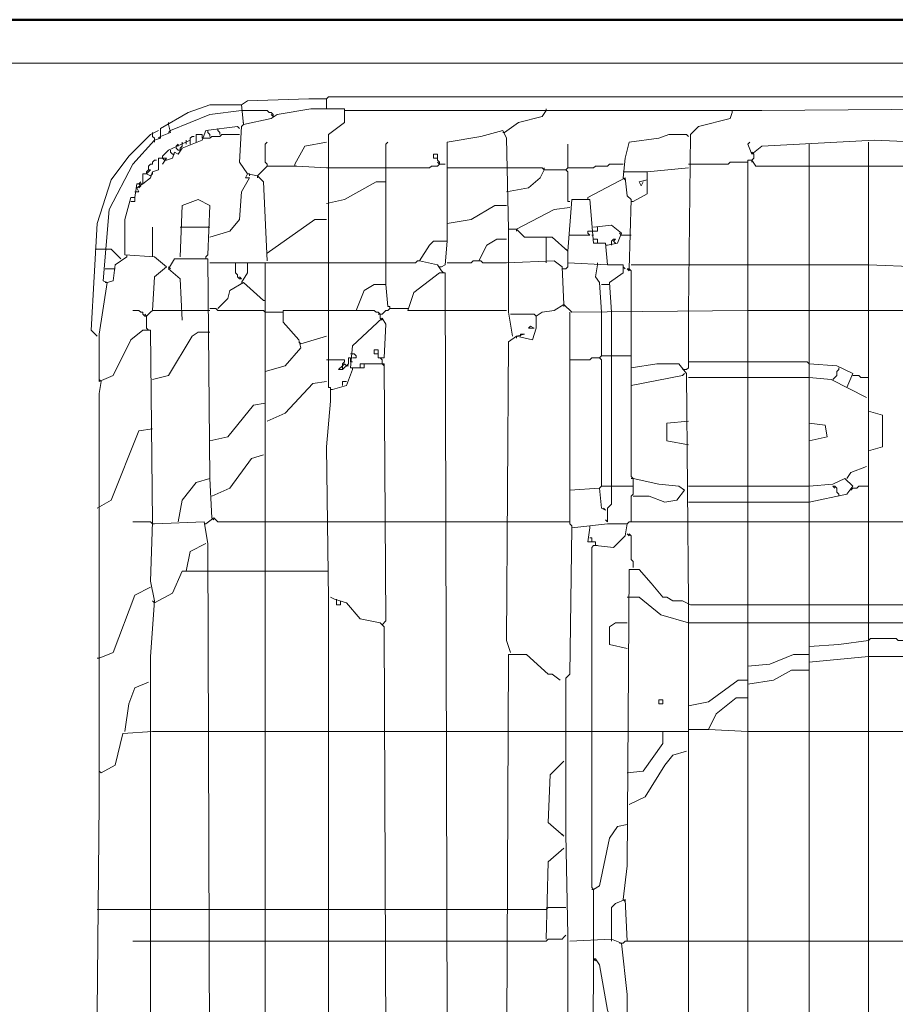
# Model space of a CAD drawing. Header units: millimetres. Extents: x 6435372 to 7248404, y 1559872 to 1886246.
# Tile 90 of 208: x 6813144 to 6813618, y 1853343 to 1853876. Entities that reach past the tile are written whole.
import ezdxf

# ---------------------------------------------------------------- set-up
doc = ezdxf.new("R2010")
doc.units = ezdxf.units.MM
doc.layers.add('matrice DPS', color=122, linetype='Continuous')
doc.layers.add('V-objekty', color=130, linetype='Continuous', lineweight=50)

# ---------------------------------------------------------------- blocks, each defined once
blk = doc.blocks.new('DWG-RYYQ14-20T_top')
at = {"layer": 'V-objekty'}
blk.add_polyline3d([(4.270878, 6.533191, 0), (5.931478, 6.533191, 0), (5.932548, 6.528908, 0), (5.933619, 6.528908, 0), (5.922912, 6.521413, 0), (5.917559, 6.522484, 0), (5.914347, 6.518201, 0), (5.911135, 6.518201, 0), (5.908994, 6.514989, 0), (5.898287, 6.512848, 0), (5.898287, 6.533191, 0)], dxfattribs=at)
at = {"layer": 'V-objekty', "color": 2, "lineweight": 13}
for points in [[(4.283726, 6.503212, 0), (4.284797, 6.517131, 0), (4.289079, 6.517131, 0), (4.296574, 6.511777, 0), (4.299786, 6.511777, 0), (4.304069, 6.509636, 0), (5.904711, 6.509636, 0), (5.906852, 6.503212, 0), (5.916488, 6.503212, 0)], [(5.206638, 6.487152, 0), (5.20985, 6.489293, 0), (5.243041, 6.490364, 0), (5.252677, 6.490364, 0)], [(5.252677, 6.485011, 0), (5.252677, 6.490364, 0), (5.253747, 6.491435, 0), (5.873662, 6.491435, 0), (5.874732, 6.490364, 0), (5.874732, 6.485011, 0)], [(5.157388, 5.906852, 0), (5.157388, 6.174518, 0), (5.157388, 6.188437, 0), (5.159529, 6.218415, 0), (5.157388, 6.229122, 0), (5.158458, 6.261242, 0), (5.157388, 6.365096, 0), (5.153105, 6.365096, 0), (5.146681, 6.359743, 0), (5.137045, 6.340471, 0), (5.12955, 6.337259, 0), (5.12955, 6.362955, 0), (5.133833, 6.390792, 0), (5.131692, 6.391863, 0), (5.134904, 6.430407, 0), (5.147752, 6.455032, 0), (5.159529, 6.46788, 0), (5.162741, 6.468951, 0), (5.162741, 6.474304, 0), (5.17773, 6.482869, 0), (5.189507, 6.487152, 0), (5.206638, 6.487152, 0), (5.207709, 6.476445, 0), (5.222698, 6.479657, 0), (5.22591, 6.481799, 0), (5.244111, 6.485011, 0), (5.262313, 6.485011, 0), (5.262313, 6.477516, 0), (5.253747, 6.471092, 0), (5.253747, 6.334047, 0), (5.254818, 6.334047, 0), (5.254818, 6.326552, 0), (5.252677, 6.301927, 0), (5.253747, 6.219486, 0), (5.253747, 5.941113, 0)], [(5.168094, 6.473233, 0), (5.189507, 6.481799, 0), (5.206638, 6.48394, 0)], [(5.223769, 6.480728, 0), (5.223769, 6.481799, 0), (5.222698, 6.482869, 0), (5.221627, 6.482869, 0), (5.220557, 6.48394, 0), (5.206638, 6.48394, 0)], [(5.263383, 6.48394, 0), (5.262313, 6.48394, 0)], [(5.604925, 6.485011, 0), (5.488223, 6.48394, 0), (5.471092, 6.48394, 0), (5.263383, 6.48394, 0)], [(5.349036, 6.472163, 0), (5.356531, 6.477516, 0), (5.369379, 6.480728, 0), (5.37152, 6.48394, 0)], [(5.37152, 6.48394, 0), (5.37152, 6.485011, 0)], [(5.472163, 6.482869, 0), (5.472163, 6.48394, 0)], [(5.223769, 6.480728, 0), (5.222698, 6.481799, 0)], [(5.448608, 6.375803, 0), (5.449679, 6.471092, 0), (5.453961, 6.475375, 0), (5.471092, 6.479657, 0), (5.472163, 6.482869, 0)], [(5.12848, 6.361884, 0), (5.125268, 6.365096, 0), (5.12848, 6.422912, 0), (5.135974, 6.446467, 0), (5.14561, 6.459315, 0), (5.157388, 6.471092, 0), (5.16167, 6.473233, 0)], [(5.162741, 6.470021, 0), (5.168094, 6.472163, 0), (5.167024, 6.476445, 0)], [(5.165953, 6.457173, 0), (5.169165, 6.458244, 0), (5.170236, 6.461456, 0), (5.172377, 6.460385, 0), (5.174518, 6.463597, 0), (5.185225, 6.46788, 0), (5.187366, 6.473233, 0), (5.204497, 6.475375, 0), (5.205567, 6.474304, 0)], [(5.167024, 6.476445, 0), (5.167024, 6.477516, 0)], [(5.168094, 6.473233, 0), (5.167024, 6.472163, 0)], [(5.189507, 6.470021, 0), (5.189507, 6.471092, 0), (5.188437, 6.472163, 0), (5.188437, 6.473233, 0)], [(5.194861, 6.471092, 0), (5.194861, 6.472163, 0), (5.19379, 6.473233, 0), (5.19379, 6.474304, 0)], [(5.220557, 6.40257, 0), (5.218415, 6.445396, 0), (5.215203, 6.448608, 0), (5.20985, 6.449679, 0), (5.205567, 6.456103, 0), (5.206638, 6.475375, 0), (5.207709, 6.476445, 0)], [(5.207709, 6.476445, 0), (5.207709, 6.477516, 0)], [(5.317987, 6.413276, 0), (5.317987, 6.466809, 0), (5.336188, 6.470021, 0), (5.347966, 6.473233, 0), (5.350107, 6.468951, 0), (5.351178, 6.4197, 0)], [(5.158458, 6.471092, 0), (5.158458, 6.472163, 0)], [(5.159529, 6.46788, 0), (5.159529, 6.468951, 0), (5.158458, 6.470021, 0), (5.158458, 6.471092, 0)], [(5.159529, 6.46788, 0), (5.159529, 6.466809, 0)], [(5.162741, 6.470021, 0), (5.16167, 6.468951, 0)], [(5.163812, 6.459315, 0), (5.167024, 6.462527, 0), (5.178801, 6.46788, 0), (5.178801, 6.465739, 0)], [(5.17666, 6.466809, 0), (5.17666, 6.46788, 0)], [(5.178801, 6.46788, 0), (5.178801, 6.468951, 0), (5.179872, 6.470021, 0), (5.180942, 6.470021, 0)], [(5.182013, 6.466809, 0), (5.182013, 6.471092, 0), (5.185225, 6.471092, 0), (5.185225, 6.468951, 0)], [(5.185225, 6.468951, 0), (5.189507, 6.468951, 0), (5.190578, 6.470021, 0), (5.194861, 6.470021, 0), (5.195931, 6.471092, 0), (5.205567, 6.471092, 0)], [(5.349036, 6.472163, 0), (5.347966, 6.472163, 0)], [(5.413276, 6.447537, 0), (5.414347, 6.458244, 0), (5.416488, 6.466809, 0), (5.432548, 6.468951, 0), (5.437901, 6.471092, 0), (5.447537, 6.471092, 0), (5.448608, 6.470021, 0)], [(5.485011, 5.91863, 0), (5.486081, 5.932548, 0), (5.492505, 5.938972, 0), (5.491435, 5.943255, 0), (5.480728, 5.945396, 0), (5.480728, 6.457173, 0), (5.482869, 6.457173, 0), (5.485011, 6.453961, 0), (5.56531, 6.453961, 0), (5.574946, 6.450749, 0), (5.578158, 6.453961, 0), (5.626338, 6.455032, 0), (5.626338, 6.460385, 0), (5.622056, 6.464668, 0), (5.549251, 6.46788, 0), (5.488223, 6.464668, 0), (5.482869, 6.460385, 0), (5.480728, 6.465739, 0), (5.481799, 6.466809, 0)], [(5.169165, 6.460385, 0), (5.168094, 6.461456, 0), (5.168094, 6.462527, 0)], [(5.171306, 6.464668, 0), (5.172377, 6.465739, 0), (5.172377, 6.464668, 0)], [(5.172377, 6.462527, 0), (5.171306, 6.463597, 0), (5.171306, 6.464668, 0)], [(5.172377, 6.462527, 0), (5.173448, 6.462527, 0), (5.173448, 6.463597, 0)], [(5.173448, 6.463597, 0), (5.174518, 6.464668, 0), (5.174518, 6.465739, 0)], [(5.174518, 6.465739, 0), (5.174518, 6.466809, 0)], [(5.17666, 6.466809, 0), (5.17666, 6.465739, 0)], [(5.220557, 6.453961, 0), (5.220557, 6.455032, 0), (5.219486, 6.456103, 0), (5.219486, 6.465739, 0), (5.220557, 6.466809, 0)], [(5.235546, 6.455032, 0), (5.240899, 6.464668, 0), (5.252677, 6.466809, 0)], [(5.284797, 6.389722, 0), (5.284797, 6.465739, 0), (5.285867, 6.466809, 0)], [(5.383298, 6.452891, 0), (5.383298, 6.465739, 0)], [(5.513919, 6.453961, 0), (5.513919, 6.465739, 0)], [(5.546039, 6.453961, 0), (5.546039, 6.466809, 0)], [(5.153105, 6.444325, 0), (5.157388, 6.447537, 0), (5.158458, 6.450749, 0), (5.16167, 6.45182, 0), (5.16167, 6.458244, 0), (5.165953, 6.458244, 0), (5.163812, 6.455032, 0)], [(5.156317, 6.45182, 0), (5.156317, 6.453961, 0), (5.157388, 6.455032, 0), (5.158458, 6.455032, 0), (5.158458, 6.456103, 0), (5.159529, 6.457173, 0), (5.1606, 6.457173, 0)], [(5.164882, 6.457173, 0), (5.163812, 6.458244, 0), (5.163812, 6.459315, 0)], [(5.165953, 6.457173, 0), (5.164882, 6.457173, 0)], [(5.169165, 6.460385, 0), (5.170236, 6.460385, 0)], [(5.313704, 6.455032, 0), (5.313704, 6.456103, 0), (5.312634, 6.457173, 0), (5.312634, 6.460385, 0), (5.310493, 6.460385, 0), (5.310493, 6.458244, 0), (5.312634, 6.458244, 0)], [(5.48394, 6.460385, 0), (5.482869, 6.461456, 0)], [(5.482869, 6.457173, 0), (5.48394, 6.458244, 0), (5.48394, 6.460385, 0)], [(5.482869, 6.457173, 0), (5.482869, 6.456103, 0)], [(5.155246, 6.449679, 0), (5.155246, 6.450749, 0), (5.156317, 6.45182, 0), (5.157388, 6.45182, 0), (5.156317, 6.450749, 0), (5.155246, 6.449679, 0)], [(5.215203, 6.448608, 0), (5.220557, 6.453961, 0), (5.236617, 6.453961, 0), (5.252677, 6.452891, 0)], [(5.235546, 6.455032, 0), (5.235546, 6.453961, 0)], [(5.252677, 6.452891, 0), (5.284797, 6.452891, 0)], [(5.284797, 6.452891, 0), (5.308351, 6.452891, 0), (5.309422, 6.453961, 0), (5.312634, 6.453961, 0), (5.313704, 6.455032, 0), (5.316916, 6.455032, 0)], [(5.313704, 6.455032, 0), (5.312634, 6.456103, 0)], [(5.317987, 6.452891, 0), (5.350107, 6.452891, 0)], [(5.384368, 6.43469, 0), (5.383298, 6.43469, 0), (5.383298, 6.450749, 0), (5.382227, 6.45182, 0), (5.37045, 6.45182, 0), (5.369379, 6.452891, 0), (5.350107, 6.452891, 0)], [(5.350107, 6.440043, 0), (5.361884, 6.442184, 0), (5.368308, 6.447537, 0), (5.37045, 6.45182, 0)], [(5.37045, 6.45182, 0), (5.37045, 6.452891, 0)], [(5.382227, 6.45182, 0), (5.383298, 6.452891, 0), (5.397216, 6.452891, 0), (5.398287, 6.453961, 0), (5.404711, 6.453961, 0), (5.405782, 6.455032, 0), (5.413276, 6.455032, 0)], [(5.41863, 6.43469, 0), (5.426124, 6.438972, 0), (5.426124, 6.450749, 0), (5.448608, 6.452891, 0)], [(5.448608, 6.455032, 0), (5.470021, 6.455032, 0), (5.471092, 6.456103, 0), (5.480728, 6.456103, 0)], [(5.51606, 5.922912, 0), (5.513919, 5.926124, 0), (5.513919, 6.453961, 0)], [(5.546039, 5.9197, 0), (5.546039, 6.453961, 0)], [(5.153105, 6.444325, 0), (5.153105, 6.446467, 0), (5.153105, 6.449679, 0), (5.155246, 6.449679, 0), (5.157388, 6.448608, 0)], [(5.157388, 6.448608, 0), (5.158458, 6.449679, 0), (5.158458, 6.450749, 0)], [(5.189507, 6.415418, 0), (5.200214, 6.41863, 0), (5.205567, 6.425054, 0), (5.206638, 6.440043, 0), (5.210921, 6.447537, 0), (5.208779, 6.447537, 0), (5.20985, 6.449679, 0)], [(5.210921, 6.448608, 0), (5.210921, 6.449679, 0), (5.20985, 6.449679, 0)], [(5.215203, 6.448608, 0), (5.215203, 6.447537, 0)], [(5.416488, 6.398287, 0), (5.417559, 6.43576, 0), (5.415418, 6.437901, 0), (5.414347, 6.447537, 0), (5.394004, 6.436831, 0)], [(5.413276, 6.450749, 0), (5.426124, 6.450749, 0)], [(5.413276, 6.447537, 0), (5.414347, 6.446467, 0)], [(5.423983, 6.445396, 0), (5.422912, 6.443255, 0), (5.421842, 6.445396, 0), (5.426124, 6.446467, 0)], [(5.148822, 6.436831, 0), (5.149893, 6.444325, 0), (5.153105, 6.444325, 0), (5.149893, 6.442184, 0), (5.150964, 6.440043, 0), (5.148822, 6.440043, 0)], [(5.150964, 6.442184, 0), (5.152034, 6.443255, 0), (5.150964, 6.444325, 0), (5.152034, 6.445396, 0)], [(5.252677, 6.433619, 0), (5.262313, 6.43576, 0), (5.279443, 6.445396, 0), (5.284797, 6.445396, 0)], [(5.158458, 6.375803, 0), (5.159529, 6.394004, 0), (5.165953, 6.399358, 0), (5.159529, 6.404711, 0), (5.143469, 6.405782, 0), (5.143469, 6.425054, 0), (5.146681, 6.436831, 0), (5.148822, 6.436831, 0), (5.148822, 6.43469, 0), (5.146681, 6.43469, 0)], [(5.173448, 6.404711, 0), (5.174518, 6.432548, 0), (5.183084, 6.43576, 0), (5.189507, 6.432548, 0), (5.188437, 6.405782, 0), (5.187366, 6.404711, 0)], [(5.353319, 6.361884, 0), (5.351178, 6.374732, 0), (5.351178, 6.4197, 0), (5.35546, 6.4197, 0), (5.359743, 6.415418, 0), (5.374732, 6.415418, 0), (5.383298, 6.407923, 0), (5.385439, 6.43576, 0), (5.395075, 6.43576, 0), (5.397216, 6.412206, 0), (5.40364, 6.412206, 0), (5.404711, 6.400428, 0), (5.383298, 6.401499, 0), (5.383298, 6.407923, 0)], [(5.394004, 6.436831, 0), (5.394004, 6.43576, 0)], [(5.317987, 6.422912, 0), (5.330835, 6.425054, 0), (5.343683, 6.432548, 0), (5.350107, 6.432548, 0)], [(5.35546, 6.4197, 0), (5.375803, 6.430407, 0), (5.384368, 6.431478, 0)], [(5.41863, 6.43469, 0), (5.417559, 6.43469, 0)], [(5.220557, 6.406852, 0), (5.246253, 6.425054, 0), (5.252677, 6.425054, 0)], [(5.158458, 6.404711, 0), (5.158458, 6.420771, 0)], [(5.173448, 6.420771, 0), (5.189507, 6.420771, 0)], [(5.35546, 6.4197, 0), (5.35546, 6.41863, 0)], [(5.404711, 6.411135, 0), (5.410064, 6.412206, 0), (5.412206, 6.417559, 0), (5.406852, 6.421842, 0), (5.397216, 6.420771, 0)], [(5.397216, 6.41863, 0), (5.399358, 6.41863, 0), (5.399358, 6.420771, 0)], [(5.335118, 6.40257, 0), (5.3394, 6.411135, 0), (5.344754, 6.414347, 0), (5.350107, 6.414347, 0)], [(5.37152, 6.40257, 0), (5.37152, 6.415418, 0)], [(5.384368, 6.416488, 0), (5.395075, 6.416488, 0), (5.394004, 6.417559, 0), (5.394004, 6.41863, 0), (5.397216, 6.41863, 0)], [(5.396146, 6.416488, 0), (5.397216, 6.416488, 0)], [(5.399358, 6.412206, 0), (5.399358, 6.414347, 0), (5.397216, 6.414347, 0)], [(5.406852, 6.411135, 0), (5.406852, 6.413276, 0), (5.407923, 6.414347, 0), (5.408994, 6.414347, 0), (5.407923, 6.413276, 0), (5.408994, 6.412206, 0)], [(5.412206, 6.416488, 0), (5.411135, 6.417559, 0)], [(5.412206, 6.416488, 0), (5.417559, 6.416488, 0)], [(5.127409, 6.408994, 0), (5.132762, 6.408994, 0)], [(5.141328, 6.40364, 0), (5.135974, 6.408994, 0), (5.132762, 6.408994, 0)], [(5.314775, 6.397216, 0), (5.312634, 6.400428, 0), (5.302998, 6.40257, 0), (5.308351, 6.411135, 0), (5.310493, 6.413276, 0), (5.317987, 6.413276, 0), (5.316916, 6.400428, 0), (5.314775, 6.399358, 0)], [(5.383298, 6.407923, 0), (5.382227, 6.408994, 0)], [(5.404711, 6.411135, 0), (5.40364, 6.411135, 0)], [(5.133833, 6.390792, 0), (5.137045, 6.391863, 0), (5.138116, 6.400428, 0), (5.14454, 6.404711, 0)], [(5.141328, 6.40364, 0), (5.140257, 6.404711, 0)], [(5.14454, 6.404711, 0), (5.14454, 6.405782, 0)], [(5.189507, 6.284797, 0), (5.188437, 6.40364, 0), (5.170236, 6.40364, 0), (5.167024, 6.398287, 0), (5.173448, 6.392934, 0), (5.174518, 6.37045, 0)], [(5.187366, 6.404711, 0), (5.187366, 6.40364, 0)], [(5.167024, 6.399358, 0), (5.168094, 6.398287, 0)], [(5.189507, 6.401499, 0), (5.203426, 6.401499, 0)], [(5.206638, 6.392934, 0), (5.205567, 6.392934, 0), (5.204497, 6.394004, 0), (5.204497, 6.395075, 0), (5.203426, 6.396146, 0), (5.203426, 6.401499, 0), (5.20985, 6.401499, 0)], [(5.206638, 6.390792, 0), (5.20985, 6.396146, 0), (5.20985, 6.401499, 0), (5.219486, 6.401499, 0)], [(5.219486, 5.920771, 0), (5.219486, 6.313704, 0), (5.219486, 6.401499, 0), (5.252677, 6.401499, 0)], [(5.252677, 6.401499, 0), (5.284797, 6.401499, 0)], [(5.284797, 6.401499, 0), (5.300857, 6.401499, 0), (5.301927, 6.40257, 0), (5.302998, 6.40257, 0)], [(5.314775, 6.399358, 0), (5.313704, 6.399358, 0)], [(5.317987, 6.401499, 0), (5.330835, 6.401499, 0), (5.331906, 6.40257, 0), (5.336188, 6.40257, 0), (5.337259, 6.401499, 0), (5.350107, 6.401499, 0)], [(5.381156, 6.379015, 0), (5.380086, 6.399358, 0), (5.375803, 6.40257, 0), (5.350107, 6.401499, 0)], [(5.37152, 6.40257, 0), (5.37152, 6.401499, 0)], [(5.381156, 6.398287, 0), (5.382227, 6.398287, 0), (5.383298, 6.399358, 0), (5.383298, 6.401499, 0)], [(5.401499, 6.374732, 0), (5.400428, 6.390792, 0), (5.398287, 6.394004, 0), (5.399358, 6.400428, 0)], [(5.399358, 6.400428, 0), (5.399358, 6.401499, 0)], [(5.406852, 6.374732, 0), (5.405782, 6.390792, 0), (5.413276, 6.396146, 0), (5.413276, 6.400428, 0), (5.404711, 6.400428, 0)], [(5.414347, 6.398287, 0), (5.413276, 6.399358, 0)], [(5.417559, 6.400428, 0), (5.448608, 6.400428, 0)], [(5.448608, 6.400428, 0), (5.480728, 6.400428, 0)], [(5.480728, 6.400428, 0), (5.513919, 6.400428, 0)], [(5.513919, 6.400428, 0), (5.546039, 6.400428, 0)], [(5.578158, 5.920771, 0), (5.578158, 6.375803, 0), (5.576017, 6.392934, 0), (5.573876, 6.394004, 0), (5.572805, 6.399358, 0), (5.546039, 6.400428, 0)], [(5.132762, 6.398287, 0), (5.137045, 6.398287, 0)], [(5.137045, 6.398287, 0), (5.138116, 6.398287, 0)], [(5.206638, 6.392934, 0), (5.205567, 6.394004, 0)], [(5.317987, 5.989293, 0), (5.316916, 6.396146, 0), (5.313704, 6.396146, 0), (5.299786, 6.385439, 0), (5.296574, 6.375803, 0), (5.317987, 6.375803, 0)], [(5.314775, 6.397216, 0), (5.315846, 6.396146, 0)], [(5.381156, 6.398287, 0), (5.380086, 6.398287, 0)], [(5.417559, 6.374732, 0), (5.417559, 6.397216, 0), (5.416488, 6.398287, 0), (5.415418, 6.398287, 0), (5.416488, 6.397216, 0), (5.416488, 6.398287, 0)], [(5.133833, 6.390792, 0), (5.132762, 6.390792, 0)], [(5.19379, 6.376874, 0), (5.199143, 6.382227, 0), (5.200214, 6.38651, 0), (5.207709, 6.390792, 0), (5.218415, 6.381156, 0)], [(5.268737, 6.375803, 0), (5.273019, 6.38651, 0), (5.278373, 6.389722, 0), (5.284797, 6.389722, 0), (5.285867, 6.377944, 0), (5.286938, 6.377944, 0), (5.286938, 6.376874, 0)], [(5.401499, 6.389722, 0), (5.405782, 6.389722, 0)], [(5.218415, 6.381156, 0), (5.219486, 6.381156, 0)], [(5.352248, 6.190578, 0), (5.350107, 6.197002, 0), (5.351178, 6.358672, 0), (5.35546, 6.361884, 0), (5.364026, 6.359743, 0), (5.366167, 6.366167, 0), (5.366167, 6.372591, 0), (5.369379, 6.374732, 0), (5.375803, 6.375803, 0), (5.381156, 6.379015, 0), (5.385439, 6.374732, 0), (5.480728, 6.375803, 0)], [(5.381156, 6.379015, 0), (5.381156, 6.377944, 0)], [(5.155246, 6.372591, 0), (5.154176, 6.372591, 0), (5.153105, 6.373662, 0), (5.153105, 6.374732, 0), (5.152034, 6.374732, 0), (5.150964, 6.375803, 0), (5.147752, 6.375803, 0)], [(5.155246, 6.372591, 0), (5.154176, 6.373662, 0)], [(5.155246, 6.366167, 0), (5.155246, 6.372591, 0), (5.156317, 6.373662, 0), (5.157388, 6.374732, 0), (5.158458, 6.375803, 0), (5.173448, 6.375803, 0)], [(5.173448, 6.375803, 0), (5.189507, 6.375803, 0)], [(5.219486, 6.374732, 0), (5.218415, 6.375803, 0), (5.19379, 6.375803, 0), (5.192719, 6.376874, 0), (5.189507, 6.376874, 0)], [(5.219486, 6.342612, 0), (5.230193, 6.345824, 0), (5.238758, 6.35546, 0), (5.237687, 6.359743, 0), (5.229122, 6.369379, 0), (5.229122, 6.375803, 0), (5.252677, 6.375803, 0)], [(5.219486, 6.374732, 0), (5.229122, 6.374732, 0)], [(5.281585, 6.37152, 0), (5.281585, 6.373662, 0), (5.280514, 6.374732, 0), (5.279443, 6.374732, 0), (5.278373, 6.375803, 0), (5.252677, 6.375803, 0)], [(5.281585, 6.373662, 0), (5.280514, 6.373662, 0)], [(5.281585, 6.373662, 0), (5.282655, 6.373662, 0), (5.283726, 6.374732, 0), (5.284797, 6.375803, 0), (5.285867, 6.375803, 0), (5.286938, 6.376874, 0), (5.296574, 6.376874, 0)], [(5.317987, 6.375803, 0), (5.350107, 6.375803, 0)], [(5.366167, 6.372591, 0), (5.365096, 6.373662, 0), (5.352248, 6.373662, 0)], [(5.385439, 6.25803, 0), (5.385439, 6.259101, 0), (5.384368, 6.260171, 0), (5.384368, 6.374732, 0)], [(5.401499, 6.351178, 0), (5.401499, 6.374732, 0)], [(5.404711, 6.261242, 0), (5.404711, 6.268737, 0), (5.406852, 6.270878, 0), (5.406852, 6.374732, 0)], [(5.448608, 6.217345, 0), (5.447537, 6.341542, 0), (5.443255, 6.346895, 0), (5.431478, 6.346895, 0), (5.417559, 6.344754, 0), (5.417559, 6.374732, 0)], [(5.446467, 6.343683, 0), (5.447537, 6.343683, 0), (5.448608, 6.344754, 0), (5.448608, 6.375803, 0)], [(5.480728, 6.375803, 0), (5.513919, 6.375803, 0)], [(5.513919, 6.375803, 0), (5.546039, 6.375803, 0)], [(5.546039, 6.375803, 0), (5.578158, 6.375803, 0)], [(5.282655, 6.205567, 0), (5.284797, 6.207709, 0), (5.283726, 6.346895, 0), (5.270878, 6.346895, 0), (5.270878, 6.344754, 0), (5.265525, 6.344754, 0), (5.266595, 6.356531, 0), (5.282655, 6.37152, 0), (5.284797, 6.368308, 0), (5.283726, 6.350107, 0), (5.280514, 6.350107, 0), (5.280514, 6.35439, 0), (5.278373, 6.35439, 0), (5.278373, 6.352248, 0), (5.280514, 6.352248, 0)], [(5.281585, 6.37152, 0), (5.282655, 6.37045, 0)], [(5.364026, 6.366167, 0), (5.365096, 6.366167, 0), (5.361884, 6.366167, 0), (5.362955, 6.367238, 0), (5.365096, 6.366167, 0)], [(5.12848, 6.361884, 0), (5.127409, 6.362955, 0)], [(5.155246, 6.366167, 0), (5.156317, 6.365096, 0)], [(5.158458, 6.33833, 0), (5.167024, 6.340471, 0), (5.179872, 6.361884, 0), (5.183084, 6.364026, 0), (5.189507, 6.364026, 0)], [(5.238758, 6.357602, 0), (5.252677, 6.361884, 0)], [(5.35546, 6.361884, 0), (5.359743, 6.362955, 0), (5.357602, 6.362955, 0)], [(5.35546, 6.361884, 0), (5.35546, 6.360814, 0)], [(5.357602, 6.362955, 0), (5.357602, 6.361884, 0)], [(5.238758, 6.357602, 0), (5.237687, 6.358672, 0)], [(5.266595, 6.352248, 0), (5.265525, 6.352248, 0)], [(5.266595, 6.350107, 0), (5.268737, 6.350107, 0), (5.268737, 6.351178, 0), (5.267666, 6.352248, 0), (5.266595, 6.352248, 0)], [(5.400428, 6.350107, 0), (5.401499, 6.351178, 0), (5.406852, 6.351178, 0)], [(5.406852, 6.351178, 0), (5.417559, 6.351178, 0)], [(5.261242, 6.345824, 0), (5.261242, 6.346895, 0), (5.262313, 6.347966, 0), (5.262313, 6.349036, 0), (5.252677, 6.349036, 0)], [(5.261242, 6.343683, 0), (5.259101, 6.343683, 0), (5.261242, 6.345824, 0), (5.261242, 6.343683, 0), (5.261242, 6.345824, 0)], [(5.261242, 6.343683, 0), (5.264454, 6.346895, 0), (5.264454, 6.350107, 0), (5.265525, 6.350107, 0), (5.265525, 6.347966, 0)], [(5.261242, 6.345824, 0), (5.262313, 6.346895, 0), (5.263383, 6.345824, 0)], [(5.263383, 6.345824, 0), (5.264454, 6.345824, 0)], [(5.265525, 6.347966, 0), (5.266595, 6.347966, 0)], [(5.270878, 6.344754, 0), (5.273019, 6.344754, 0), (5.273019, 6.345824, 0)], [(5.273019, 6.345824, 0), (5.273019, 6.346895, 0)], [(5.282655, 6.349036, 0), (5.281585, 6.350107, 0)], [(5.282655, 6.346895, 0), (5.282655, 6.349036, 0)], [(5.282655, 6.346895, 0), (5.283726, 6.345824, 0)], [(5.401499, 6.280514, 0), (5.401499, 6.349036, 0), (5.400428, 6.350107, 0), (5.396146, 6.350107, 0), (5.395075, 6.349036, 0), (5.384368, 6.349036, 0)], [(5.448608, 6.347966, 0), (5.480728, 6.347966, 0)], [(5.513919, 6.346895, 0), (5.512848, 6.347966, 0), (5.480728, 6.347966, 0)], [(5.534261, 6.334047, 0), (5.537473, 6.341542, 0), (5.528908, 6.345824, 0), (5.513919, 6.346895, 0)], [(5.255889, 6.332976, 0), (5.263383, 6.335118, 0), (5.266595, 6.343683, 0)], [(5.266595, 6.343683, 0), (5.266595, 6.344754, 0)], [(5.417559, 6.261242, 0), (5.417559, 6.275161, 0), (5.41863, 6.276231, 0), (5.41863, 6.284797, 0), (5.417559, 6.285867, 0), (5.417559, 6.344754, 0)], [(5.417559, 6.335118, 0), (5.445396, 6.340471, 0), (5.446467, 6.341542, 0)], [(5.446467, 6.343683, 0), (5.445396, 6.343683, 0)], [(5.526767, 6.33833, 0), (5.527837, 6.3394, 0), (5.528908, 6.340471, 0), (5.528908, 6.342612, 0), (5.529979, 6.343683, 0), (5.529979, 6.344754, 0)], [(5.546039, 6.3394, 0), (5.541756, 6.3394, 0), (5.540685, 6.340471, 0), (5.537473, 6.340471, 0)], [(5.131692, 5.961456, 0), (5.12848, 5.995717, 0), (5.12955, 6.109208, 0), (5.12955, 6.127409, 0), (5.12955, 6.330835, 0), (5.130621, 6.337259, 0)], [(5.130621, 6.337259, 0), (5.12955, 6.33833, 0)], [(5.220557, 6.315846, 0), (5.230193, 6.320128, 0), (5.245182, 6.336188, 0), (5.252677, 6.337259, 0)], [(5.261242, 6.335118, 0), (5.261242, 6.337259, 0), (5.263383, 6.337259, 0)], [(5.448608, 6.3394, 0), (5.480728, 6.3394, 0)], [(5.480728, 6.3394, 0), (5.513919, 6.3394, 0)], [(5.544968, 6.328694, 0), (5.525696, 6.33833, 0), (5.513919, 6.3394, 0)], [(5.255889, 6.332976, 0), (5.254818, 6.332976, 0)], [(5.189507, 6.305139, 0), (5.199143, 6.307281, 0), (5.213062, 6.324411, 0), (5.219486, 6.325482, 0)], [(5.546039, 6.299786, 0), (5.553533, 6.301927, 0), (5.553533, 6.319058, 0), (5.546039, 6.321199, 0)], [(5.448608, 6.302998, 0), (5.436831, 6.305139, 0), (5.436831, 6.314775, 0), (5.448608, 6.315846, 0)], [(5.513919, 6.305139, 0), (5.523555, 6.307281, 0), (5.522484, 6.313704, 0), (5.513919, 6.314775, 0)], [(5.12848, 6.268737, 0), (5.135974, 6.273019, 0), (5.150964, 6.310493, 0), (5.158458, 6.311563, 0)], [(5.190578, 6.275161, 0), (5.200214, 6.279443, 0), (5.211991, 6.295503, 0), (5.218415, 6.297645, 0)], [(5.534261, 6.284797, 0), (5.536403, 6.288009, 0), (5.544968, 6.291221, 0)], [(5.172377, 6.261242, 0), (5.174518, 6.273019, 0), (5.182013, 6.282655, 0), (5.189507, 6.284797, 0), (5.190578, 6.263383, 0)], [(5.41863, 6.284797, 0), (5.417559, 6.284797, 0)], [(5.41863, 6.275161, 0), (5.427195, 6.275161, 0), (5.43576, 6.271949, 0), (5.442184, 6.273019, 0), (5.446467, 6.278373, 0), (5.443255, 6.280514, 0), (5.432548, 6.281585, 0), (5.41863, 6.284797, 0)], [(5.513919, 6.271949, 0), (5.534261, 6.276231, 0), (5.537473, 6.280514, 0), (5.533191, 6.284797, 0), (5.526767, 6.281585, 0), (5.513919, 6.280514, 0)], [(5.40364, 6.267666, 0), (5.401499, 6.268737, 0), (5.400428, 6.279443, 0), (5.384368, 6.278373, 0)], [(5.400428, 6.279443, 0), (5.401499, 6.280514, 0), (5.406852, 6.280514, 0)], [(5.406852, 6.280514, 0), (5.41863, 6.280514, 0)], [(5.448608, 6.280514, 0), (5.480728, 6.280514, 0)], [(5.480728, 6.280514, 0), (5.513919, 6.280514, 0)], [(5.529979, 6.275161, 0), (5.529979, 6.276231, 0), (5.528908, 6.277302, 0), (5.528908, 6.279443, 0), (5.527837, 6.280514, 0), (5.526767, 6.280514, 0), (5.527837, 6.279443, 0)], [(5.537473, 6.279443, 0), (5.536403, 6.278373, 0)], [(5.537473, 6.279443, 0), (5.539615, 6.279443, 0), (5.540685, 6.280514, 0), (5.546039, 6.280514, 0)], [(5.448608, 6.271949, 0), (5.480728, 6.271949, 0)], [(5.480728, 6.271949, 0), (5.513919, 6.271949, 0)], [(5.40364, 6.267666, 0), (5.40257, 6.268737, 0)], [(5.159529, 6.260171, 0), (5.158458, 6.260171, 0), (5.157388, 6.261242, 0), (5.147752, 6.261242, 0)], [(5.191649, 5.922912, 0), (5.189507, 5.925054, 0), (5.188437, 6.249465, 0), (5.186296, 6.261242, 0), (5.159529, 6.260171, 0)], [(5.187366, 6.260171, 0), (5.186296, 6.260171, 0)], [(5.187366, 6.260171, 0), (5.191649, 6.263383, 0), (5.19379, 6.261242, 0), (5.219486, 6.261242, 0)], [(5.190578, 6.263383, 0), (5.191649, 6.262313, 0)], [(5.219486, 6.261242, 0), (5.252677, 6.261242, 0)], [(5.252677, 6.261242, 0), (5.284797, 6.261242, 0)], [(5.284797, 6.261242, 0), (5.317987, 6.261242, 0)], [(5.317987, 6.261242, 0), (5.350107, 6.261242, 0)], [(5.350107, 6.261242, 0), (5.384368, 6.261242, 0)], [(5.383298, 5.663812, 0), (5.383298, 6.037473, 0), (5.382227, 6.092077, 0), (5.382227, 6.131692, 0), (5.382227, 6.17666, 0), (5.384368, 6.178801, 0), (5.385439, 6.25803, 0), (5.404711, 6.260171, 0), (5.415418, 6.260171, 0), (5.414347, 6.253747, 0), (5.407923, 6.247323, 0), (5.398287, 6.248394, 0), (5.398287, 6.250535, 0), (5.394004, 6.250535, 0), (5.395075, 6.25803, 0)], [(5.404711, 6.261242, 0), (5.40364, 6.262313, 0)], [(5.415418, 6.260171, 0), (5.416488, 6.261242, 0), (5.448608, 6.261242, 0)], [(5.448608, 6.261242, 0), (5.480728, 6.261242, 0)], [(5.480728, 6.261242, 0), (5.513919, 6.261242, 0)], [(5.513919, 6.261242, 0), (5.546039, 6.261242, 0)], [(5.546039, 6.261242, 0), (5.579229, 6.261242, 0)], [(5.395075, 6.25803, 0), (5.395075, 6.259101, 0)], [(5.41863, 6.236617, 0), (5.41863, 6.239829, 0), (5.417559, 6.240899, 0), (5.417559, 6.253747, 0), (5.416488, 6.254818, 0), (5.416488, 6.253747, 0), (5.415418, 6.254818, 0)], [(5.17666, 6.234475, 0), (5.178801, 6.245182, 0), (5.187366, 6.249465, 0)], [(5.396146, 6.250535, 0), (5.396146, 6.252677, 0), (5.395075, 6.252677, 0)], [(5.397216, 6.034261, 0), (5.397216, 6.062099, 0), (5.396146, 6.063169, 0), (5.396146, 6.247323, 0), (5.397216, 6.248394, 0), (5.398287, 6.248394, 0)], [(5.398287, 6.248394, 0), (5.399358, 6.248394, 0)], [(5.159529, 6.217345, 0), (5.169165, 6.222698, 0), (5.174518, 6.234475, 0), (5.189507, 6.234475, 0)], [(5.189507, 6.234475, 0), (5.219486, 6.234475, 0)], [(5.219486, 6.234475, 0), (5.253747, 6.234475, 0)], [(5.413276, 6.056745, 0), (5.415418, 6.074946, 0), (5.416488, 6.235546, 0), (5.421842, 6.235546, 0), (5.428266, 6.228051, 0), (5.43469, 6.220557, 0), (5.436831, 6.220557, 0), (5.440043, 6.218415, 0), (5.445396, 6.218415, 0), (5.449679, 6.216274, 0), (5.480728, 6.216274, 0)], [(5.12955, 6.187366, 0), (5.137045, 6.190578, 0), (5.148822, 6.221627, 0), (5.157388, 6.22591, 0)], [(5.159529, 6.217345, 0), (5.158458, 6.218415, 0)], [(5.288009, 5.977516, 0), (5.284797, 5.981799, 0), (5.283726, 6.204497, 0), (5.281585, 6.206638, 0), (5.270878, 6.208779, 0), (5.263383, 6.217345, 0), (5.256959, 6.219486, 0), (5.254818, 6.220557, 0)], [(5.25803, 6.218415, 0), (5.25803, 6.219486, 0)], [(5.260171, 6.217345, 0), (5.260171, 6.216274, 0), (5.25803, 6.216274, 0), (5.25803, 6.218415, 0)], [(5.260171, 6.217345, 0), (5.260171, 6.218415, 0)], [(5.448608, 6.206638, 0), (5.433619, 6.210921, 0), (5.421842, 6.220557, 0), (5.415418, 6.220557, 0)], [(5.448608, 6.148822, 0), (5.448608, 6.217345, 0)], [(5.480728, 6.216274, 0), (5.513919, 6.216274, 0)], [(5.513919, 6.216274, 0), (5.546039, 6.216274, 0)], [(5.546039, 6.216274, 0), (5.578158, 6.216274, 0)], [(5.415418, 6.192719, 0), (5.405782, 6.194861, 0), (5.405782, 6.204497, 0), (5.408994, 6.206638, 0), (5.415418, 6.206638, 0)], [(5.448608, 6.206638, 0), (5.480728, 6.206638, 0)], [(5.480728, 6.206638, 0), (5.513919, 6.206638, 0)], [(5.513919, 6.206638, 0), (5.546039, 6.206638, 0)], [(5.546039, 6.206638, 0), (5.578158, 6.206638, 0)], [(5.513919, 6.19379, 0), (5.529979, 6.194861, 0), (5.546039, 6.197002, 0)], [(5.546039, 6.197002, 0), (5.547109, 6.198073, 0), (5.561028, 6.198073, 0), (5.562099, 6.197002, 0), (5.578158, 6.197002, 0)], [(5.12955, 6.187366, 0), (5.12848, 6.187366, 0)], [(5.352248, 5.920771, 0), (5.350107, 5.948608, 0), (5.351178, 6.189507, 0), (5.360814, 6.189507, 0), (5.372591, 6.178801, 0), (5.374732, 6.178801, 0), (5.379015, 6.175589, 0)], [(5.480728, 6.183084, 0), (5.492505, 6.184154, 0), (5.505353, 6.189507, 0), (5.513919, 6.189507, 0)], [(5.513919, 6.185225, 0), (5.546039, 6.188437, 0)], [(5.546039, 6.188437, 0), (5.578158, 6.188437, 0)], [(5.480728, 6.173448, 0), (5.494647, 6.175589, 0), (5.504283, 6.180942, 0), (5.513919, 6.180942, 0)], [(5.143469, 6.147752, 0), (5.14561, 6.162741, 0), (5.148822, 6.171306, 0), (5.156317, 6.174518, 0)], [(5.448608, 6.16167, 0), (5.459315, 6.163812, 0), (5.475375, 6.175589, 0), (5.480728, 6.175589, 0)], [(5.432548, 6.162741, 0), (5.432548, 6.164882, 0), (5.43469, 6.164882, 0), (5.43469, 6.162741, 0), (5.432548, 6.162741, 0)], [(5.459315, 6.148822, 0), (5.463597, 6.157388, 0), (5.474304, 6.165953, 0), (5.480728, 6.165953, 0)], [(5.130621, 6.125268, 0), (5.138116, 6.12955, 0), (5.142398, 6.146681, 0), (5.158458, 6.147752, 0)], [(5.158458, 6.147752, 0), (5.189507, 6.147752, 0)], [(5.189507, 6.147752, 0), (5.219486, 6.147752, 0)], [(5.219486, 6.147752, 0), (5.252677, 6.147752, 0)], [(5.252677, 6.147752, 0), (5.284797, 6.147752, 0)], [(5.284797, 6.147752, 0), (5.317987, 6.147752, 0)], [(5.317987, 6.147752, 0), (5.350107, 6.147752, 0)], [(5.350107, 6.147752, 0), (5.381156, 6.147752, 0)], [(5.381156, 6.147752, 0), (5.396146, 6.147752, 0)], [(5.396146, 6.147752, 0), (5.415418, 6.147752, 0)], [(5.415418, 6.125268, 0), (5.423983, 6.126338, 0), (5.43469, 6.141328, 0), (5.43469, 6.147752, 0), (5.447537, 6.147752, 0)], [(5.415418, 6.147752, 0), (5.43469, 6.147752, 0)], [(5.447537, 6.147752, 0), (5.448608, 6.147752, 0), (5.448608, 6.148822, 0)], [(5.450749, 5.922912, 0), (5.448608, 5.928266, 0), (5.448608, 6.148822, 0), (5.459315, 6.148822, 0), (5.480728, 6.147752, 0)], [(5.480728, 6.147752, 0), (5.513919, 6.147752, 0)], [(5.513919, 6.147752, 0), (5.546039, 6.147752, 0)], [(5.546039, 6.147752, 0), (5.578158, 6.147752, 0)], [(5.416488, 6.108137, 0), (5.425054, 6.11242, 0), (5.43576, 6.12955, 0), (5.440043, 6.134904, 0), (5.447537, 6.137045, 0)], [(5.381156, 6.091006, 0), (5.372591, 6.098501, 0), (5.373662, 6.124197, 0), (5.381156, 6.131692, 0)], [(5.130621, 6.125268, 0), (5.12955, 6.126338, 0)], [(5.397216, 6.062099, 0), (5.400428, 6.06424, 0), (5.405782, 6.089936, 0), (5.410064, 6.09636, 0), (5.415418, 6.09743, 0)], [(5.381156, 6.091006, 0), (5.380086, 6.092077, 0)], [(5.37152, 6.035332, 0), (5.372591, 6.077088, 0), (5.381156, 6.084582, 0)], [(5.397216, 6.062099, 0), (5.396146, 6.062099, 0)], [(5.37152, 6.051392, 0), (5.372591, 6.052463, 0), (5.382227, 6.052463, 0)], [(5.415418, 6.034261, 0), (5.414347, 6.056745, 0), (5.408994, 6.054604, 0), (5.406852, 6.052463, 0), (5.406852, 6.035332, 0)], [(5.413276, 6.056745, 0), (5.414347, 6.055675, 0)], [(5.12848, 6.051392, 0), (5.158458, 6.051392, 0)], [(5.158458, 6.051392, 0), (5.189507, 6.051392, 0)], [(5.189507, 6.051392, 0), (5.219486, 6.051392, 0)], [(5.219486, 6.051392, 0), (5.252677, 6.051392, 0)], [(5.252677, 6.051392, 0), (5.284797, 6.051392, 0)], [(5.284797, 6.051392, 0), (5.317987, 6.051392, 0)], [(5.317987, 6.051392, 0), (5.350107, 6.051392, 0)], [(5.350107, 6.051392, 0), (5.37152, 6.051392, 0)], [(5.350107, 6.034261, 0), (5.37152, 6.034261, 0), (5.372591, 6.035332, 0), (5.380086, 6.035332, 0), (5.381156, 6.036403, 0), (5.382227, 6.037473, 0)], [(5.158458, 6.034261, 0), (5.147752, 6.034261, 0)], [(5.158458, 6.034261, 0), (5.189507, 6.034261, 0)], [(5.189507, 6.034261, 0), (5.219486, 6.034261, 0)], [(5.219486, 6.034261, 0), (5.252677, 6.034261, 0)], [(5.252677, 6.034261, 0), (5.284797, 6.034261, 0)], [(5.284797, 6.034261, 0), (5.317987, 6.034261, 0)], [(5.317987, 6.034261, 0), (5.350107, 6.034261, 0)], [(5.417559, 5.639186, 0), (5.417559, 5.8394, 0), (5.417559, 5.845824, 0), (5.415418, 5.847966, 0), (5.415418, 6.005353, 0), (5.412206, 6.033191, 0), (5.406852, 6.035332, 0), (5.384368, 6.034261, 0)], [(5.397216, 6.024625, 0), (5.397216, 6.034261, 0)], [(5.406852, 6.035332, 0), (5.406852, 6.034261, 0)], [(5.412206, 6.033191, 0), (5.411135, 6.033191, 0)], [(5.412206, 6.033191, 0), (5.413276, 6.033191, 0), (5.414347, 6.034261, 0), (5.448608, 6.034261, 0)], [(5.448608, 6.034261, 0), (5.480728, 6.034261, 0)], [(5.480728, 6.034261, 0), (5.513919, 6.034261, 0)], [(5.513919, 6.034261, 0), (5.546039, 6.034261, 0)], [(5.546039, 6.034261, 0), (5.578158, 6.034261, 0)], [(5.390792, 5.827623, 0), (5.395075, 5.831906, 0), (5.398287, 5.832976, 0), (5.396146, 5.832976, 0), (5.397216, 6.024625, 0), (5.398287, 6.024625, 0), (5.400428, 6.021413, 0), (5.404711, 5.996788, 0), (5.408994, 5.987152, 0), (5.415418, 5.985011, 0)], [(5.397216, 6.024625, 0), (5.398287, 6.023555, 0)]]:
    blk.add_polyline3d(points, dxfattribs=at)

msp = doc.modelspace()

# ---------------------------------------------------------------- block references
at = {"layer": 'matrice DPS', "xscale": 1000, "yscale": 1000, "zscale": 1000}
msp.add_blockref('DWG-RYYQ14-20T_top', (6808057.27, 1847342.73), dxfattribs=at)

doc.saveas('drawing.dxf')
